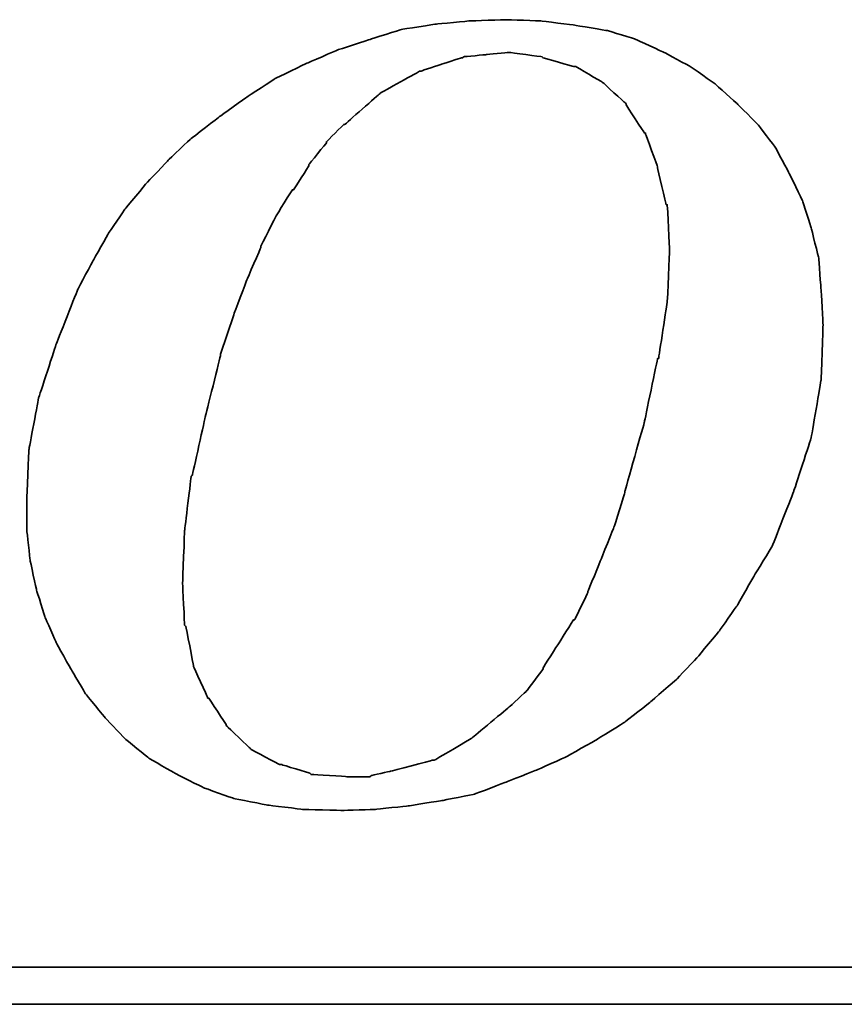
# Model space of a CAD drawing. Header units: millimetres. Extents: x 2 to 334, y 78 to 186.
# Tile 44 of 51: x 258.13 to 260.4, y 108.75 to 111.46. Entities that reach past the tile are written whole.
import ezdxf

# ---------------------------------------------------------------- set-up
doc = ezdxf.new("R2010")
doc.units = ezdxf.units.MM
doc.header["$LTSCALE"] = 0.15
doc.layers.add('DIM', color=4, linetype='CONTINUOUS')
doc.layers.add('layer 1', color=7, linetype='CONTINUOUS')

# ---------------------------------------------------------------- blocks, each defined once
blk = doc.blocks.new('TBI MOTION logo(完整正式版)')
at = {"layer": 'layer 1', "color": 22, "lineweight": 35}
for points, knots in [([(35.79625, -6.98375), (35.79625, -6.98375), (36.23125, -7.43875), (36.23125, -7.43875), (36.23125, -7.43875), (36.23125, -7.43875), (36.75625, -7.87125), (36.75625, -7.87125), (36.75625, -7.87125), (36.75625, -7.87125), (37.33125, -8.20375), (37.33125, -8.20375), (37.33125, -8.20375), (37.33125, -8.20375), (37.95625, -8.51875), (37.95625, -8.51875), (37.95625, -8.51875), (37.95625, -8.51875), (38.62625, -8.75875), (38.62625, -8.75875), (38.62625, -8.75875), (38.62625, -8.75875), (39.37125, -8.90375), (39.37125, -8.90375), (39.37125, -8.90375), (39.37125, -8.90375), (40.14125, -8.99875), (40.14125, -8.99875), (40.14125, -8.99875), (40.14125, -8.99875), (41.02625, -9.02375), (41.02625, -9.02375), (41.02625, -9.02375), (41.02625, -9.02375), (41.74625, -8.99875), (41.74625, -8.99875), (41.74625, -8.99875), (41.74625, -8.99875), (42.46625, -8.92375), (42.46625, -8.92375), (42.46625, -8.92375), (42.46625, -8.92375), (43.21125, -8.80625), (43.21125, -8.80625), (43.21125, -8.80625), (43.21125, -8.80625), (43.93125, -8.66375), (43.93125, -8.66375), (43.93125, -8.66375), (43.93125, -8.66375), (44.62625, -8.39875), (44.62625, -8.39875), (44.62625, -8.39875), (44.62625, -8.39875), (45.29625, -8.13375), (45.29625, -8.13375), (45.29625, -8.13375), (45.29625, -8.13375), (45.94625, -7.84375), (45.94625, -7.84375), (45.94625, -7.84375), (45.94625, -7.84375), (46.61625, -7.46375), (46.61625, -7.46375), (46.61625, -7.46375), (46.61625, -7.46375), (47.24125, -7.07875), (47.24125, -7.07875), (47.24125, -7.07875), (47.24125, -7.07875), (47.81625, -6.62375), (47.81625, -6.62375), (47.81625, -6.62375), (47.81625, -6.62375), (48.36875, -6.14375), (48.36875, -6.14375), (48.36875, -6.14375), (48.36875, -6.14375), (48.84625, -5.64125), (48.84625, -5.64125), (48.84625, -5.64125), (48.84625, -5.64125), (49.32625, -5.06375), (49.32625, -5.06375), (49.32625, -5.06375), (49.32625, -5.06375), (49.71125, -4.51374), (49.71125, -4.51374), (49.71125, -4.51374), (49.71125, -4.51374), (50.09625, -3.83874), (50.09625, -3.83874), (50.09625, -3.83874), (50.09625, -3.83874), (50.48125, -3.21374), (50.48125, -3.21374), (50.48125, -3.21374), (50.48125, -3.21374), (50.96125, -1.99125), (50.96125, -1.99125), (50.96125, -1.99125), (50.96125, -1.99125), (51.34375, -0.81875), (51.34375, -0.81875), (51.34375, -0.81875), (51.34375, -0.81875), (51.56125, 0.45624), (51.56125, 0.45624), (51.56125, 0.45624), (51.56125, 0.45624), (51.60625, 1.67624), (51.60625, 1.67624), (51.60625, 1.67624), (51.60625, 1.67624), (51.56125, 2.44625), (51.56125, 2.44625), (51.56125, 2.44625), (51.56125, 2.44625), (51.51125, 3.14125), (51.51125, 3.14125), (51.51125, 3.14125), (51.51125, 3.14125), (51.34375, 3.81125), (51.34375, 3.81125), (51.34375, 3.81125), (51.34375, 3.81125), (51.15125, 4.41125), (51.15125, 4.41125), (51.15125, 4.41125), (51.15125, 4.41125), (50.86125, 5.01125), (50.86125, 5.01125), (50.86125, 5.01125), (50.86125, 5.01125), (50.55125, 5.58875), (50.55125, 5.58875), (50.55125, 5.58875), (50.55125, 5.58875), (50.16625, 6.09125), (50.16625, 6.09125), (50.16625, 6.09125), (50.16625, 6.09125), (49.71125, 6.54875), (49.71125, 6.54875), (49.71125, 6.54875), (49.71125, 6.54875), (49.23125, 6.98125), (49.23125, 6.98125), (49.23125, 6.98125), (49.23125, 6.98125), (48.67875, 7.36625), (48.67875, 7.36625), (48.67875, 7.36625), (48.67875, 7.36625), (48.10375, 7.67625), (48.10375, 7.67625), (48.10375, 7.67625), (48.10375, 7.67625), (47.48125, 7.96375), (47.48125, 7.96375), (47.48125, 7.96375), (47.48125, 7.96375), (46.85625, 8.15625), (46.85625, 8.15625), (46.85625, 8.15625), (46.85625, 8.15625), (46.13625, 8.27624), (46.13625, 8.27624), (46.13625, 8.27624), (46.13625, 8.27624), (45.39125, 8.37125), (45.39125, 8.37125), (45.39125, 8.37125), (45.39125, 8.37125), (44.62625, 8.39624), (44.62625, 8.39624), (44.62625, 8.39624), (44.62625, 8.39624), (43.83625, 8.37125), (43.83625, 8.37125), (43.83625, 8.37125), (43.83625, 8.37125), (43.09125, 8.30125), (43.09125, 8.30125), (43.09125, 8.30125), (43.09125, 8.30125), (42.32125, 8.18125), (42.32125, 8.18125), (42.32125, 8.18125), (42.32125, 8.18125), (41.62875, 7.96375), (41.62875, 7.96375), (41.62875, 7.96375), (41.62875, 7.96375), (40.90625, 7.72625), (40.90625, 7.72625), (40.90625, 7.72625), (40.90625, 7.72625), (40.23624, 7.43625), (40.23624, 7.43625), (40.23624, 7.43625), (40.23624, 7.43625), (39.54124, 7.10125), (39.54124, 7.10125), (39.54124, 7.10125), (39.54124, 7.10125), (38.91625, 6.69125), (38.91625, 6.69125), (38.91625, 6.69125), (38.91625, 6.69125), (38.31625, 6.26125), (38.31625, 6.26125), (38.31625, 6.26125), (38.31625, 6.26125), (37.69125, 5.78125), (37.69125, 5.78125), (37.69125, 5.78125), (37.69125, 5.78125), (37.18625, 5.30125), (37.18625, 5.30125), (37.18625, 5.30125), (37.18625, 5.30125), (36.70625, 4.79624), (36.70625, 4.79624), (36.70625, 4.79624), (36.70625, 4.79624), (36.23125, 4.22125), (36.23125, 4.22125), (36.23125, 4.22125), (36.23125, 4.22125), (35.87124, 3.69375), (35.87124, 3.69375), (35.87124, 3.69375), (35.87124, 3.69375), (35.53125, 3.09125), (35.53125, 3.09125), (35.53125, 3.09125), (35.53125, 3.09125), (35.19875, 2.47125), (35.19875, 2.47125), (35.19875, 2.47125), (35.19875, 2.47125), (34.71625, 1.24625), (34.71625, 1.24625), (34.71625, 1.24625), (34.71625, 1.24625), (34.33125, 0.06874), (34.33125, 0.06874), (34.33125, 0.06874), (34.33125, 0.06874), (34.11625, -1.07875), (34.11625, -1.07875), (34.11625, -1.07875), (34.11625, -1.07875), (34.07125, -2.15875), (34.07125, -2.15875), (34.07125, -2.15875), (34.07125, -2.15875), (34.07125, -2.85375), (34.07125, -2.85375), (34.07125, -2.85375), (34.07125, -2.85375), (34.14125, -3.50375), (34.14125, -3.50375), (34.14125, -3.50375), (34.14125, -3.50375), (34.28625, -4.17375), (34.28625, -4.17375), (34.28625, -4.17375), (34.28625, -4.17375), (34.47625, -4.77624), (34.47625, -4.77624), (34.47625, -4.77624), (34.47625, -4.77624), (34.71625, -5.32625), (34.71625, -5.32625), (34.71625, -5.32625), (34.71625, -5.32625), (35.05375, -5.92875), (35.05375, -5.92875), (35.05375, -5.92875), (35.05375, -5.92875), (35.36375, -6.45375), (35.36375, -6.45375), (35.36375, -6.45375), (35.36375, -6.45375), (35.79625, -6.98375), (35.79625, -6.98375)], [0, 0, 0, 0, 0.01388889, 0.01388889, 0.01388889, 0.0138889, 0.02777778, 0.02777778, 0.02777778, 0.02777779, 0.04166667, 0.04166667, 0.04166667, 0.04166668, 0.05555556, 0.05555556, 0.05555556, 0.05555557, 0.06944444, 0.06944444, 0.06944444, 0.06944445, 0.08333333, 0.08333333, 0.08333333, 0.08333334, 0.09722222, 0.09722222, 0.09722222, 0.09722223, 0.11111111, 0.11111111, 0.11111111, 0.11111112, 0.125, 0.125, 0.125, 0.12500001, 0.13888889, 0.13888889, 0.13888889, 0.1388889, 0.15277778, 0.15277778, 0.15277778, 0.15277779, 0.16666667, 0.16666667, 0.16666667, 0.16666668, 0.18055556, 0.18055556, 0.18055556, 0.18055557, 0.19444444, 0.19444444, 0.19444444, 0.19444445, 0.20833333, 0.20833333, 0.20833333, 0.20833334, 0.22222222, 0.22222222, 0.22222222, 0.22222223, 0.23611111, 0.23611111, 0.23611111, 0.23611112, 0.25, 0.25, 0.25, 0.25000001, 0.26388889, 0.26388889, 0.26388889, 0.2638889, 0.27777778, 0.27777778, 0.27777778, 0.27777779, 0.29166667, 0.29166667, 0.29166667, 0.29166668, 0.30555556, 0.30555556, 0.30555556, 0.30555557, 0.31944444, 0.31944444, 0.31944444, 0.31944445, 0.33333333, 0.33333333, 0.33333333, 0.33333334, 0.34722222, 0.34722222, 0.34722222, 0.34722223, 0.36111111, 0.36111111, 0.36111111, 0.36111112, 0.375, 0.375, 0.375, 0.37500001, 0.38888889, 0.38888889, 0.38888889, 0.3888889, 0.40277778, 0.40277778, 0.40277778, 0.40277779, 0.41666667, 0.41666667, 0.41666667, 0.41666668, 0.43055556, 0.43055556, 0.43055556, 0.43055557, 0.44444444, 0.44444444, 0.44444444, 0.44444445, 0.45833333, 0.45833333, 0.45833333, 0.45833334, 0.47222222, 0.47222222, 0.47222222, 0.47222223, 0.48611111, 0.48611111, 0.48611111, 0.48611112, 0.5, 0.5, 0.5, 0.50000001, 0.51388889, 0.51388889, 0.51388889, 0.5138889, 0.52777778, 0.52777778, 0.52777778, 0.52777779, 0.54166667, 0.54166667, 0.54166667, 0.54166668, 0.55555556, 0.55555556, 0.55555556, 0.55555557, 0.56944444, 0.56944444, 0.56944444, 0.56944445, 0.58333333, 0.58333333, 0.58333333, 0.58333334, 0.59722222, 0.59722222, 0.59722222, 0.59722223, 0.61111111, 0.61111111, 0.61111111, 0.61111112, 0.625, 0.625, 0.625, 0.62500001, 0.63888889, 0.63888889, 0.63888889, 0.6388889, 0.65277778, 0.65277778, 0.65277778, 0.65277779, 0.66666667, 0.66666667, 0.66666667, 0.66666668, 0.68055556, 0.68055556, 0.68055556, 0.68055557, 0.69444444, 0.69444444, 0.69444444, 0.69444445, 0.70833333, 0.70833333, 0.70833333, 0.70833334, 0.72222222, 0.72222222, 0.72222222, 0.72222223, 0.73611111, 0.73611111, 0.73611111, 0.73611112, 0.75, 0.75, 0.75, 0.75000001, 0.76388889, 0.76388889, 0.76388889, 0.7638889, 0.77777778, 0.77777778, 0.77777778, 0.77777779, 0.79166667, 0.79166667, 0.79166667, 0.79166668, 0.80555556, 0.80555556, 0.80555556, 0.80555557, 0.81944444, 0.81944444, 0.81944444, 0.81944445, 0.83333333, 0.83333333, 0.83333333, 0.83333334, 0.84722222, 0.84722222, 0.84722222, 0.84722223, 0.86111111, 0.86111111, 0.86111111, 0.86111112, 0.875, 0.875, 0.875, 0.87500001, 0.88888889, 0.88888889, 0.88888889, 0.8888889, 0.90277778, 0.90277778, 0.90277778, 0.90277779, 0.91666667, 0.91666667, 0.91666667, 0.91666668, 0.93055556, 0.93055556, 0.93055556, 0.93055557, 0.94444444, 0.94444444, 0.94444444, 0.94444445, 0.95833333, 0.95833333, 0.95833333, 0.95833334, 0.97222222, 0.97222222, 0.97222222, 0.97222223, 0.98611111, 0.98611111, 0.98611111, 0.98611112, 1, 1, 1, 1]), ([(38.33875, 1.03124), (38.33875, 1.03124), (38.62625, 1.89625), (38.62625, 1.89625), (38.62625, 1.89625), (38.62625, 1.89625), (38.91625, 2.66375), (38.91625, 2.66375), (38.91625, 2.66375), (38.91625, 2.66375), (39.22625, 3.38125), (39.22625, 3.38125), (39.22625, 3.38125), (39.22625, 3.38125), (39.22625, 3.40624), (39.22625, 3.40624), (39.22625, 3.40624), (39.22625, 3.40624), (39.56124, 4.07624), (39.56124, 4.07624), (39.56124, 4.07624), (39.56124, 4.07624), (39.92125, 4.65125), (39.92125, 4.65125), (39.92125, 4.65125), (39.92125, 4.65125), (39.94625, 4.65125), (39.94625, 4.65125), (39.94625, 4.65125), (39.94625, 4.65125), (40.28125, 5.17875), (40.28125, 5.17875), (40.28125, 5.17875), (40.28125, 5.17875), (40.28125, 5.20375), (40.28125, 5.20375), (40.28125, 5.20375), (40.28125, 5.20375), (40.66875, 5.68625), (40.66875, 5.68625), (40.66875, 5.68625), (40.66875, 5.68625), (40.66875, 5.70625), (40.66875, 5.70625), (40.66875, 5.70625), (40.66875, 5.70625), (41.05124, 6.09125), (41.05124, 6.09125), (41.05124, 6.09125), (41.05124, 6.09125), (41.07625, 6.09125), (41.07625, 6.09125), (41.07625, 6.09125), (41.07625, 6.09125), (41.84125, 6.76625), (41.84125, 6.76625), (41.84125, 6.76625), (41.84125, 6.76625), (41.86625, 6.78625), (41.86625, 6.78625), (41.86625, 6.78625), (41.86625, 6.78625), (42.73125, 7.26624), (42.73125, 7.26624), (42.73125, 7.26624), (42.73125, 7.26624), (42.75625, 7.26624), (42.75625, 7.26624), (42.75625, 7.26624), (42.75625, 7.26624), (43.18625, 7.41125), (43.18625, 7.41125), (43.18625, 7.41125), (43.18625, 7.41125), (43.64125, 7.55625), (43.64125, 7.55625), (43.64125, 7.55625), (43.64125, 7.55625), (43.66625, 7.55625), (43.66625, 7.55625), (43.66625, 7.55625), (43.66625, 7.55625), (43.69125, 7.58124), (43.69125, 7.58124), (43.69125, 7.58124), (43.69125, 7.58124), (44.19125, 7.62625), (44.19125, 7.62625), (44.19125, 7.62625), (44.19125, 7.62625), (44.67125, 7.67625), (44.67125, 7.67625), (44.67125, 7.67625), (44.67125, 7.67625), (44.69625, 7.67625), (44.69625, 7.67625), (44.69625, 7.67625), (44.69625, 7.67625), (45.41875, 7.58124), (45.41875, 7.58124), (45.41875, 7.58124), (45.41875, 7.58124), (45.44125, 7.55625), (45.44125, 7.55625), (45.44125, 7.55625), (45.44125, 7.55625), (46.11125, 7.36625), (46.11125, 7.36625), (46.11125, 7.36625), (46.11125, 7.36625), (46.13625, 7.36625), (46.13625, 7.36625), (46.13625, 7.36625), (46.13625, 7.36625), (46.15875, 7.36625), (46.15875, 7.36625), (46.15875, 7.36625), (46.15875, 7.36625), (46.73625, 7.02624), (46.73625, 7.02624), (46.73625, 7.02624), (46.73625, 7.02624), (46.76125, 7.00624), (46.76125, 7.00624), (46.76125, 7.00624), (46.76125, 7.00624), (47.24125, 6.57124), (47.24125, 6.57124), (47.24125, 6.57124), (47.24125, 6.57124), (47.26625, 6.54875), (47.26625, 6.54875), (47.26625, 6.54875), (47.26625, 6.54875), (47.26625, 6.52375), (47.26625, 6.52375), (47.26625, 6.52375), (47.26625, 6.52375), (47.67375, 5.89875), (47.67375, 5.89875), (47.67375, 5.89875), (47.67375, 5.89875), (47.69625, 5.89875), (47.69625, 5.89875), (47.69625, 5.89875), (47.69625, 5.89875), (47.69625, 5.87625), (47.69625, 5.87625), (47.69625, 5.87625), (47.69625, 5.87625), (47.96125, 5.15625), (47.96125, 5.15625), (47.96125, 5.15625), (47.96125, 5.15625), (47.96125, 5.13125), (47.96125, 5.13125), (47.96125, 5.13125), (47.96125, 5.13125), (48.15125, 4.31875), (48.15125, 4.31875), (48.15125, 4.31875), (48.15125, 4.31875), (48.17625, 4.31875), (48.17625, 4.31875), (48.17625, 4.31875), (48.17625, 4.31875), (48.17625, 4.29125), (48.17625, 4.29125), (48.17625, 4.29125), (48.17625, 4.29125), (48.22625, 3.33125), (48.22625, 3.33125), (48.22625, 3.33125), (48.22625, 3.33125), (48.22625, 3.30875), (48.22625, 3.30875), (48.22625, 3.30875), (48.22625, 3.30875), (48.17625, 2.20624), (48.17625, 2.20624), (48.17625, 2.20624), (48.17625, 2.20624), (48.17625, 2.18124), (48.17625, 2.18124), (48.17625, 2.18124), (48.17625, 2.18124), (47.98375, 0.93624), (47.98375, 0.93624), (47.98375, 0.93624), (47.98375, 0.93624), (47.96125, 0.93624), (47.96125, 0.93624), (47.96125, 0.93624), (47.96125, 0.93624), (47.67375, -0.45874), (47.67375, -0.45874), (47.67375, -0.45874), (47.67375, -0.45874), (47.24125, -1.99125), (47.24125, -1.99125), (47.24125, -1.99125), (47.24125, -1.99125), (47.24125, -2.01874), (47.24125, -2.01874), (47.24125, -2.01874), (47.24125, -2.01874), (47.00125, -2.78375), (47.00125, -2.78375), (47.00125, -2.78375), (47.00125, -2.78375), (46.71125, -3.50375), (46.71125, -3.50375), (46.71125, -3.50375), (46.71125, -3.50375), (46.42625, -4.19875), (46.42625, -4.19875), (46.42625, -4.19875), (46.42625, -4.19875), (46.42625, -4.22375), (46.42625, -4.22375), (46.42625, -4.22375), (46.42625, -4.22375), (46.13625, -4.82374), (46.13625, -4.82374), (46.13625, -4.82374), (46.13625, -4.82374), (46.11125, -4.82374), (46.11125, -4.82374), (46.11125, -4.82374), (46.11125, -4.82374), (45.77625, -5.35125), (45.77625, -5.35125), (45.77625, -5.35125), (45.77625, -5.35125), (45.44125, -5.87875), (45.44125, -5.87875), (45.44125, -5.87875), (45.44125, -5.87875), (45.44125, -5.90375), (45.44125, -5.90375), (45.44125, -5.90375), (45.44125, -5.90375), (45.10625, -6.35875), (45.10625, -6.35875), (45.10625, -6.35875), (45.10625, -6.35875), (45.08125, -6.38375), (45.08125, -6.38375), (45.08125, -6.38375), (45.08125, -6.38375), (44.69625, -6.74375), (44.69625, -6.74375), (44.69625, -6.74375), (44.69625, -6.74375), (43.88375, -7.41625), (43.88375, -7.41625), (43.88375, -7.41625), (43.88375, -7.41625), (43.85625, -7.43875), (43.85625, -7.43875), (43.85625, -7.43875), (43.85625, -7.43875), (43.04125, -7.91875), (43.04125, -7.91875), (43.04125, -7.91875), (43.04125, -7.91875), (43.01625, -7.91875), (43.01625, -7.91875), (43.01625, -7.91875), (43.01625, -7.91875), (42.99625, -7.91875), (42.99625, -7.91875), (42.99625, -7.91875), (42.99625, -7.91875), (42.08125, -8.15875), (42.08125, -8.15875), (42.08125, -8.15875), (42.08125, -8.15875), (41.65125, -8.25625), (41.65125, -8.25625), (41.65125, -8.25625), (41.65125, -8.25625), (41.62875, -8.27875), (41.62875, -8.27875), (41.62875, -8.27875), (41.62875, -8.27875), (41.60125, -8.27875), (41.60125, -8.27875), (41.60125, -8.27875), (41.60125, -8.27875), (41.12125, -8.27875), (41.12125, -8.27875), (41.12125, -8.27875), (41.12125, -8.27875), (40.35624, -8.23125), (40.35624, -8.23125), (40.35624, -8.23125), (40.35624, -8.23125), (40.33125, -8.23125), (40.33125, -8.23125), (40.33125, -8.23125), (40.33125, -8.23125), (40.30625, -8.20375), (40.30625, -8.20375), (40.30625, -8.20375), (40.30625, -8.20375), (39.68375, -8.01375), (39.68375, -8.01375), (39.68375, -8.01375), (39.68375, -8.01375), (39.66124, -8.01375), (39.66124, -8.01375), (39.66124, -8.01375), (39.66124, -8.01375), (39.63625, -8.01375), (39.63625, -8.01375), (39.63625, -8.01375), (39.63625, -8.01375), (39.01125, -7.67875), (39.01125, -7.67875), (39.01125, -7.67875), (39.01125, -7.67875), (38.98875, -7.65375), (38.98875, -7.65375), (38.98875, -7.65375), (38.98875, -7.65375), (38.48625, -7.17375), (38.48625, -7.17375), (38.48625, -7.17375), (38.48625, -7.17375), (38.45875, -7.14875), (38.45875, -7.14875), (38.45875, -7.14875), (38.45875, -7.14875), (38.45875, -7.12875), (38.45875, -7.12875), (38.45875, -7.12875), (38.45875, -7.12875), (38.07625, -6.54875), (38.07625, -6.54875), (38.07625, -6.54875), (38.07625, -6.54875), (38.05125, -6.54875), (38.05125, -6.54875), (38.05125, -6.54875), (38.05125, -6.54875), (38.05125, -6.52875), (38.05125, -6.52875), (38.05125, -6.52875), (38.05125, -6.52875), (37.74125, -5.85375), (37.74125, -5.85375), (37.74125, -5.85375), (37.74125, -5.85375), (37.74125, -5.82875), (37.74125, -5.82875), (37.74125, -5.82875), (37.74125, -5.82875), (37.57375, -4.96875), (37.57375, -4.96875), (37.57375, -4.96875), (37.57375, -4.96875), (37.54625, -4.94375), (37.54625, -4.94375), (37.54625, -4.94375), (37.54625, -4.94375), (37.50125, -4.03375), (37.50125, -4.03375), (37.50125, -4.03375), (37.50125, -4.03375), (37.50125, -4.00875), (37.50125, -4.00875), (37.50125, -4.00875), (37.50125, -4.00875), (37.54625, -2.85375), (37.54625, -2.85375), (37.54625, -2.85375), (37.54625, -2.85375), (37.69125, -1.65875), (37.69125, -1.65875), (37.69125, -1.65875), (37.69125, -1.65875), (37.71624, -1.63375), (37.71624, -1.63375), (37.71624, -1.63375), (37.71624, -1.63375), (38.00375, -0.33875), (38.00375, -0.33875), (38.00375, -0.33875), (38.00375, -0.33875), (38.33875, 1.00624), (38.33875, 1.00624), (38.33875, 1.00624), (38.33875, 1.00624), (38.33875, 1.03124), (38.33875, 1.03124)], [0, 0, 0, 0, 0.01010101, 0.01010101, 0.01010101, 0.01010102, 0.02020202, 0.02020202, 0.02020202, 0.02020203, 0.03030303, 0.03030303, 0.03030303, 0.03030304, 0.04040404, 0.04040404, 0.04040404, 0.04040405, 0.05050505, 0.05050505, 0.05050505, 0.05050506, 0.06060606, 0.06060606, 0.06060606, 0.06060607, 0.07070707, 0.07070707, 0.07070707, 0.07070708, 0.08080808, 0.08080808, 0.08080808, 0.08080809, 0.09090909, 0.09090909, 0.09090909, 0.0909091, 0.1010101, 0.1010101, 0.1010101, 0.10101011, 0.11111111, 0.11111111, 0.11111111, 0.11111112, 0.12121212, 0.12121212, 0.12121212, 0.12121213, 0.13131313, 0.13131313, 0.13131313, 0.13131314, 0.14141414, 0.14141414, 0.14141414, 0.14141415, 0.15151515, 0.15151515, 0.15151515, 0.15151516, 0.16161616, 0.16161616, 0.16161616, 0.16161617, 0.17171717, 0.17171717, 0.17171717, 0.17171718, 0.18181818, 0.18181818, 0.18181818, 0.18181819, 0.19191919, 0.19191919, 0.19191919, 0.1919192, 0.2020202, 0.2020202, 0.2020202, 0.20202021, 0.21212121, 0.21212121, 0.21212121, 0.21212122, 0.22222222, 0.22222222, 0.22222222, 0.22222223, 0.23232323, 0.23232323, 0.23232323, 0.23232324, 0.24242424, 0.24242424, 0.24242424, 0.24242425, 0.25252525, 0.25252525, 0.25252525, 0.25252526, 0.26262626, 0.26262626, 0.26262626, 0.26262627, 0.27272727, 0.27272727, 0.27272727, 0.27272728, 0.28282828, 0.28282828, 0.28282828, 0.28282829, 0.29292929, 0.29292929, 0.29292929, 0.2929293, 0.3030303, 0.3030303, 0.3030303, 0.30303031, 0.31313131, 0.31313131, 0.31313131, 0.31313132, 0.32323232, 0.32323232, 0.32323232, 0.32323233, 0.33333333, 0.33333333, 0.33333333, 0.33333334, 0.34343434, 0.34343434, 0.34343434, 0.34343435, 0.35353535, 0.35353535, 0.35353535, 0.35353536, 0.36363636, 0.36363636, 0.36363636, 0.36363637, 0.37373737, 0.37373737, 0.37373737, 0.37373738, 0.38383838, 0.38383838, 0.38383838, 0.38383839, 0.39393939, 0.39393939, 0.39393939, 0.3939394, 0.4040404, 0.4040404, 0.4040404, 0.40404041, 0.41414141, 0.41414141, 0.41414141, 0.41414142, 0.42424242, 0.42424242, 0.42424242, 0.42424243, 0.43434343, 0.43434343, 0.43434343, 0.43434344, 0.44444444, 0.44444444, 0.44444444, 0.44444445, 0.45454545, 0.45454545, 0.45454545, 0.45454546, 0.46464646, 0.46464646, 0.46464646, 0.46464647, 0.47474747, 0.47474747, 0.47474747, 0.47474748, 0.48484848, 0.48484848, 0.48484848, 0.48484849, 0.49494949, 0.49494949, 0.49494949, 0.4949495, 0.50505051, 0.50505051, 0.50505051, 0.50505052, 0.51515152, 0.51515152, 0.51515152, 0.51515153, 0.52525253, 0.52525253, 0.52525253, 0.52525254, 0.53535354, 0.53535354, 0.53535354, 0.53535355, 0.54545455, 0.54545455, 0.54545455, 0.54545456, 0.55555556, 0.55555556, 0.55555556, 0.55555557, 0.56565657, 0.56565657, 0.56565657, 0.56565658, 0.57575758, 0.57575758, 0.57575758, 0.57575759, 0.58585859, 0.58585859, 0.58585859, 0.5858586, 0.5959596, 0.5959596, 0.5959596, 0.59595961, 0.60606061, 0.60606061, 0.60606061, 0.60606062, 0.61616162, 0.61616162, 0.61616162, 0.61616163, 0.62626263, 0.62626263, 0.62626263, 0.62626264, 0.63636364, 0.63636364, 0.63636364, 0.63636365, 0.64646465, 0.64646465, 0.64646465, 0.64646466, 0.65656566, 0.65656566, 0.65656566, 0.65656567, 0.66666667, 0.66666667, 0.66666667, 0.66666668, 0.67676768, 0.67676768, 0.67676768, 0.67676769, 0.68686869, 0.68686869, 0.68686869, 0.6868687, 0.6969697, 0.6969697, 0.6969697, 0.69696971, 0.70707071, 0.70707071, 0.70707071, 0.70707072, 0.71717172, 0.71717172, 0.71717172, 0.71717173, 0.72727273, 0.72727273, 0.72727273, 0.72727274, 0.73737374, 0.73737374, 0.73737374, 0.73737375, 0.74747475, 0.74747475, 0.74747475, 0.74747476, 0.75757576, 0.75757576, 0.75757576, 0.75757577, 0.76767677, 0.76767677, 0.76767677, 0.76767678, 0.77777778, 0.77777778, 0.77777778, 0.77777779, 0.78787879, 0.78787879, 0.78787879, 0.7878788, 0.7979798, 0.7979798, 0.7979798, 0.79797981, 0.80808081, 0.80808081, 0.80808081, 0.80808082, 0.81818182, 0.81818182, 0.81818182, 0.81818183, 0.82828283, 0.82828283, 0.82828283, 0.82828284, 0.83838384, 0.83838384, 0.83838384, 0.83838385, 0.84848485, 0.84848485, 0.84848485, 0.84848486, 0.85858586, 0.85858586, 0.85858586, 0.85858587, 0.86868687, 0.86868687, 0.86868687, 0.86868688, 0.87878788, 0.87878788, 0.87878788, 0.87878789, 0.88888889, 0.88888889, 0.88888889, 0.8888889, 0.8989899, 0.8989899, 0.8989899, 0.89898991, 0.90909091, 0.90909091, 0.90909091, 0.90909092, 0.91919192, 0.91919192, 0.91919192, 0.91919193, 0.92929293, 0.92929293, 0.92929293, 0.92929294, 0.93939394, 0.93939394, 0.93939394, 0.93939395, 0.94949495, 0.94949495, 0.94949495, 0.94949496, 0.95959596, 0.95959596, 0.95959596, 0.95959597, 0.96969697, 0.96969697, 0.96969697, 0.96969698, 0.97979798, 0.97979798, 0.97979798, 0.97979799, 0.98989899, 0.98989899, 0.98989899, 0.989899, 1, 1, 1, 1]), ([(75.90875, -9.47875), (75.90875, -9.47875), (75.90875, -12.28625), (75.90875, -12.28625), (75.90875, -12.28625), (75.90875, -12.28625), (75.90875, -12.47875), (75.90875, -12.47875), (75.90875, -12.47875), (75.90875, -12.47875), (75.71625, -12.47875), (75.71625, -12.47875), (75.71625, -12.47875), (75.71625, -12.47875), (-88.32875, -12.47875), (-88.32875, -12.47875), (-88.32875, -12.47875), (-88.32875, -12.47875), (-88.32875, -13.29375), (-88.32875, -13.29375), (-88.32875, -13.29375), (-88.32875, -13.29375), (82.89125, -13.29375), (82.89125, -13.29375), (82.89125, -13.29375), (82.89125, -13.29375), (75.90875, -9.47875), (75.90875, -9.47875)], [0, 0, 0, 0, 0.14285714, 0.14285714, 0.14285714, 0.14285715, 0.28571429, 0.28571429, 0.28571429, 0.2857143, 0.42857143, 0.42857143, 0.42857143, 0.42857144, 0.57142857, 0.57142857, 0.57142857, 0.57142858, 0.71428571, 0.71428571, 0.71428571, 0.71428572, 0.85714286, 0.85714286, 0.85714286, 0.85714287, 1, 1, 1, 1])]:
    blk.add_open_spline(points, degree=3, knots=knots, dxfattribs=at)

msp = doc.modelspace()

# ---------------------------------------------------------------- block references
at = {"layer": 'DIM', "color": 7, "xscale": 0.1250977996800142, "yscale": 0.1250977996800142, "zscale": 0.1250977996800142}
msp.add_blockref('TBI MOTION logo(完整正式版)', (253.8874, 110.4115), dxfattribs=at)

doc.saveas('drawing.dxf')
